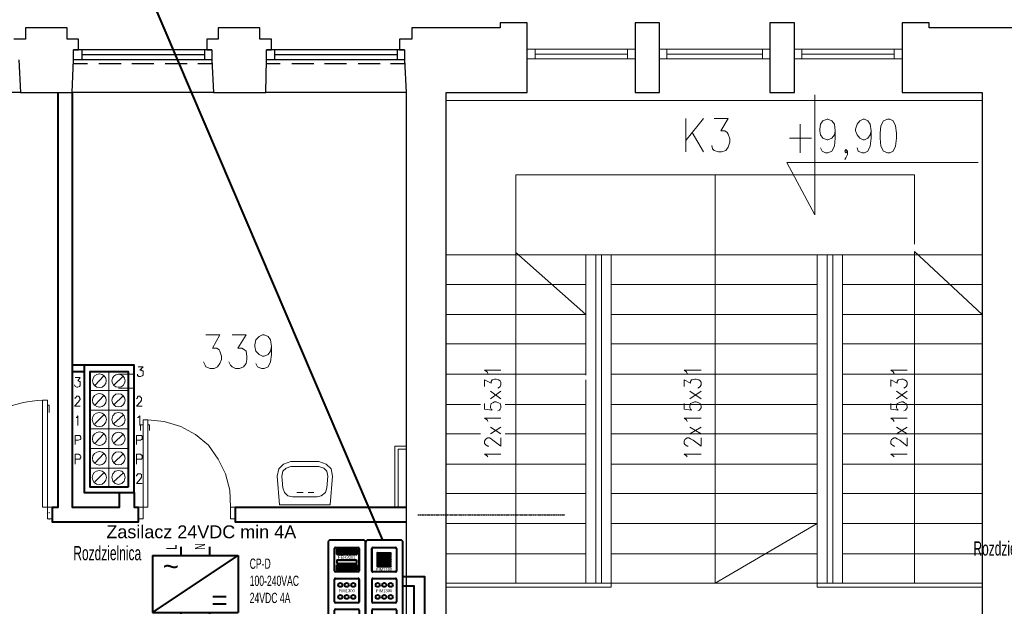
# Model space of a CAD drawing. Header units: millimetres. Extents: x 1 to 17496, y 1 to 30809.
# Tile 241 of 256: x 11111 to 12126, y 29254 to 29859. Entities that reach past the tile are written whole.
import ezdxf
from ezdxf.enums import TextEntityAlignment as Align

# ---------------------------------------------------------------- set-up
doc = ezdxf.new("R2010")
doc.units = ezdxf.units.MM
doc.linetypes.add('BORDER', pattern=[1.75, 0.5, -0.25, 0.5, -0.25, 0, -0.25])
for name, color, linetype, lineweight in [('0_Przyz_Centrala dyżurka', 200, 'BORDER', 40), ('0_Przyz_centrale pielegniarskie', 1, 'Continuous', 40), ('0_Przyz_Ramka x4', 1, 'BORDER', 40), ('0_Przyz_zasilacz', 30, 'Continuous', 40), ('2DE_TXTFUN', 41, 'Continuous', 18), ('2DE_TXTLNK', 171, 'Continuous', 18), ('2DE_TXTOTH', 41, 'Continuous', 18), ('2DE_TXTPFN', 151, 'Continuous', 18)]:
    doc.layers.add(name, color=color, linetype=linetype, lineweight=lineweight)
for name, color, linetype in [('2DE_TXTMARK', 41, 'Continuous'), ('2DE_TXTNUM', 11, 'Continuous'), ('2DE_TXTPIN', 131, 'Continuous'), ('CP_UCSSPEC', 7, 'Continuous'), ('PDF _Geometria', 7, 'Continuous')]:
    doc.layers.add(name, color=color, linetype=linetype)
doc.layers.get('CP_UCSSPEC').off()
doc.styles.add('CP_ATTR', font='ARIAL.TTF')
doc.styles.add('CP_DESC', font='arial.ttf')
doc.styles.add('CP_ELATT', font='ARIAL.TTF')
doc.styles.add('CP_ELATT_IT', font='ARIAL.TTF', dxfattribs={"oblique": 15})

# ---------------------------------------------------------------- blocks, each defined once
blk = doc.blocks.new('2de_abb_sig_048_1agh03')
blk.add_lwpolyline([(0, 78), (0, 0, 0.414214), (1.5, -1.5), (21.5, -1.5, 0.414214), (23, 0), (23, 78, 0.414214), (21.5, 79.5), (1.5, 79.5, 0.414214)], format="xyb", close=True)
at = {"flags": 128}
for points in [[(4, 60.6), (4, 74.4)], [(4.6, 75), (18.4, 75)], [(19, 74.4), (19, 60.6)], [(4, 41.6), (4, 55.4)], [(18.4, 60), (4.6, 60)], [(4.6, 56), (18.4, 56)], [(19, 55.4), (19, 41.6)], [(4, 22.6), (4, 36.4)], [(18.4, 41), (4.6, 41)], [(4.6, 37), (18.4, 37)], [(19, 36.4), (19, 22.6)], [(18.4, 22), (4.6, 22)], [(4, 3.6), (4, 17.4)], [(4.6, 18), (18.4, 18)], [(19, 17.4), (19, 3.6)], [(18.4, 3), (4.6, 3)]]:
    blk.add_lwpolyline(points, dxfattribs=at)
for centre, start, end in [((4.6, 74.4), 90, 180), ((18.4, 74.4), 0, 90), ((4.6, 60.6), 180, 270), ((18.4, 60.6), 270, 0), ((4.6, 55.4), 90, 180), ((18.4, 55.4), 0, 90), ((4.6, 41.6), 180, 270), ((4.6, 36.4), 90, 180), ((18.4, 41.6), 270, 0), ((18.4, 36.4), 0, 90), ((4.6, 22.6), 180, 270), ((18.4, 22.6), 270, 0), ((4.6, 17.4), 90, 180), ((18.4, 17.4), 0, 90), ((4.6, 3.6), 180, 270), ((18.4, 3.6), 270, 0)]:
    blk.add_arc(centre, 0.6, start, end)
at = {"linetype": 'Continuous', "style": 'CP_ATTR', "flags": 9}
for tag in ['NAME', 'ARTICLE', 'MARK2', 'OTHER1', 'PRODUCT-TYPE', 'ORDER-NO', 'PRODUCER', 'VOLTAGE', 'CURRENT', 'POWER', 'CHARACTER', 'IP', 'OTHER', 'LINK', 'WEIGHT', 'NUMBER', 'GROUP', 'FUNCTION', 'EL-STATUS']:
    blk.add_attdef(tag, text='', height=0.00005, dxfattribs=at).set_placement((0, 0), align=Align.MIDDLE_LEFT)
at = {"layer": '2DE_TXTMARK', "linetype": 'ByBlock', "style": 'CP_ATTR', "width": 0.8, "flags": 8}
blk.add_attdef('MARK1', text='', height=1.8, dxfattribs=at).set_placement((11.5, 85), align=Align.CENTER)
at = {"layer": '2DE_TXTNUM', "style": 'CP_ELATT', "width": 0.8}
blk.add_attdef('TAG', text='', height=2.5, dxfattribs=at).set_placement((11.5, 81), align=Align.CENTER)
blk = doc.blocks.new('2de_abb_sig_009_fzxdpzh')
at = {"flags": 128}
for points in [[(0, -6.9), (0, 6.9)], [(0.6, 7.5), (14.4, 7.5)], [(15, 6.9), (15, -6.9)], [(14.4, -7.5), (0.6, -7.5)]]:
    blk.add_lwpolyline(points, dxfattribs=at)
for centre in [(3.5, 3.55), (7.5, 3.55), (11.5, 3.55), (3.5, -3.84), (7.5, -3.84), (11.5, -3.84)]:
    blk.add_circle(centre, 1.25)
for centre, start, end in [((0.6, 6.9), 90, 180), ((14.4, 6.9), 0, 90), ((0.6, -6.9), 180, 270), ((14.4, -6.9), 270, 0)]:
    blk.add_arc(centre, 0.6, start, end)
at = {"linetype": 'Continuous', "style": 'CP_ATTR', "flags": 9}
for tag in ['EL-STATUS', 'FUNCTION', 'GROUP', 'NUMBER', 'WEIGHT', 'LINK', 'OTHER', 'IP', 'CHARACTER', 'POWER', 'CURRENT', 'VOLTAGE', 'PRODUCER', 'ORDER-NO', 'PRODUCT-TYPE', 'OTHER1', 'MARK2', 'ARTICLE', 'NAME']:
    blk.add_attdef(tag, text='', height=0.00005, dxfattribs=at).set_placement((0, -6.9), align=Align.MIDDLE_LEFT)
at = {"layer": '2DE_TXTMARK', "linetype": 'ByBlock', "style": 'CP_ATTR', "width": 0.8, "flags": 8}
blk.add_attdef('MARK1', text='', height=1.8, dxfattribs=at).set_placement((7.5, 0), align=Align.MIDDLE_CENTER)
at = {"layer": '2DE_TXTNUM', "style": 'CP_ELATT', "width": 0.8}
blk.add_attdef('TAG', text='', height=2.5, dxfattribs=at).set_placement((7.5, 9), align=Align.CENTER)
blk = doc.blocks.new('2de_abb_sig_003_fzx6u4z')
blk.add_hatch(color=10).paths.add_polyline_path([(1.5, -2.25), (13.5, -2.25), (13.5, 0), (1.5, 0)])
at = {"color": 10}
for p, q in [((1.5, 0), (13.5, 0)), ((1.5, 0), (1.5, -2.25)), ((13.5, 0), (13.5, -2.25)), ((1.5, -2.25), (13.5, -2.25))]:
    blk.add_line(p, q, dxfattribs=at)
at = {"flags": 128}
for points in [[(0, -6.9), (0, 6.9)], [(0.6, 7.5), (14.4, 7.5)], [(15, 6.9), (15, -6.9)], [(14.4, -7.5), (0.6, -7.5)]]:
    blk.add_lwpolyline(points, dxfattribs=at)
for points in [[(1.5, 3.38), (1.5, 6.38)], [(1.95, 6.38), (1.95, 3.38)], [(2.4, 3.38), (2.4, 6.38)], [(2.85, 6.38), (2.85, 3.38)], [(3.3, 3.38), (3.3, 6.38)], [(3.75, 6.38), (3.75, 3.38)], [(4.2, 3.38), (4.2, 6.38)], [(4.65, 6.38), (4.65, 3.38)], [(5.1, 3.38), (5.1, 6.38)], [(5.55, 6.38), (5.55, 3.38)], [(6, 3.38), (6, 6.38)], [(6.45, 6.38), (6.45, 3.38)], [(6.9, 3.38), (6.9, 6.38)], [(7.35, 6.38), (7.35, 3.38)], [(7.8, 3.38), (7.8, 6.38)], [(8.25, 6.38), (8.25, 3.38)], [(8.7, 3.38), (8.7, 6.38)], [(9.15, 6.38), (9.15, 3.38)], [(9.6, 3.38), (9.6, 6.38)], [(10.05, 6.38), (10.05, 3.38)], [(10.5, 3.38), (10.5, 6.38)], [(10.95, 6.38), (10.95, 3.38)], [(11.4, 3.38), (11.4, 6.38)], [(11.85, 6.38), (11.85, 3.38)], [(12.3, 3.38), (12.3, 6.38)], [(12.75, 6.38), (12.75, 3.38)], [(13.2, 3.38), (13.2, 6.38)], [(13.65, 6.38), (13.65, 3.38)], [(1.5, -6.38), (1.5, -3.38)], [(1.95, -3.38), (1.95, -6.38)], [(2.4, -6.38), (2.4, -3.38)], [(2.85, -3.38), (2.85, -6.38)], [(3.3, -6.38), (3.3, -3.38)], [(3.75, -3.38), (3.75, -6.38)], [(4.2, -6.38), (4.2, -3.38)], [(4.65, -3.38), (4.65, -6.38)], [(5.1, -6.38), (5.1, -3.38)], [(5.55, -3.38), (5.55, -6.38)], [(6, -6.38), (6, -3.38)], [(6.45, -3.38), (6.45, -6.38)], [(6.9, -6.38), (6.9, -3.38)], [(7.35, -3.38), (7.35, -6.38)], [(7.8, -6.38), (7.8, -3.38)], [(8.25, -3.38), (8.25, -6.38)], [(8.7, -6.38), (8.7, -3.38)], [(9.15, -3.38), (9.15, -6.38)], [(9.6, -6.38), (9.6, -3.38)], [(10.05, -3.38), (10.05, -6.38)], [(10.5, -6.38), (10.5, -3.38)], [(10.95, -3.38), (10.95, -6.38)], [(11.4, -6.38), (11.4, -3.38)], [(11.85, -3.38), (11.85, -6.38)], [(12.3, -6.38), (12.3, -3.38)], [(12.75, -3.38), (12.75, -6.38)], [(13.2, -6.38), (13.2, -3.38)], [(13.65, -3.38), (13.65, -6.38)]]:
    blk.add_lwpolyline(points)
for centre, radius, start, end in [((0.6, 6.9), 0.6, 90, 180), ((1.73, 6.38), 0.225, 0, 180), ((2.63, 6.38), 0.225, 0, 180), ((3.53, 6.38), 0.225, 0, 180), ((4.43, 6.38), 0.225, 0, 180), ((5.33, 6.38), 0.225, 0, 180), ((6.23, 6.38), 0.225, 0, 180), ((7.13, 6.38), 0.225, 0, 180), ((8.03, 6.38), 0.225, 0, 180), ((8.93, 6.38), 0.225, 0, 180), ((9.83, 6.38), 0.225, 0, 180), ((10.73, 6.38), 0.225, 0, 180), ((11.63, 6.38), 0.225, 0, 180), ((12.53, 6.38), 0.225, 0, 180), ((13.43, 6.38), 0.225, 0, 180), ((14.4, 6.9), 0.6, 0, 90), ((1.73, 3.38), 0.225, 180, 0), ((2.63, 3.38), 0.225, 180, 0), ((3.53, 3.38), 0.225, 180, 0), ((4.43, 3.38), 0.225, 180, 0), ((5.33, 3.38), 0.225, 180, 0), ((6.23, 3.38), 0.225, 180, 0), ((7.13, 3.38), 0.225, 180, 0), ((8.03, 3.38), 0.225, 180, 0), ((8.93, 3.38), 0.225, 180, 0), ((9.83, 3.38), 0.225, 180, 0), ((10.73, 3.38), 0.225, 180, 0), ((11.63, 3.38), 0.225, 180, 0), ((12.53, 3.38), 0.225, 180, 0), ((13.43, 3.38), 0.225, 180, 0), ((1.73, -3.38), 0.225, 0, 180), ((2.63, -3.38), 0.225, 0, 180), ((3.53, -3.38), 0.225, 0, 180), ((4.43, -3.38), 0.225, 0, 180), ((5.33, -3.38), 0.225, 0, 180), ((6.23, -3.38), 0.225, 0, 180), ((7.13, -3.38), 0.225, 0, 180), ((8.03, -3.38), 0.225, 0, 180), ((8.93, -3.38), 0.225, 0, 180), ((9.83, -3.38), 0.225, 0, 180), ((10.73, -3.38), 0.225, 0, 180), ((11.63, -3.38), 0.225, 0, 180), ((12.53, -3.38), 0.225, 0, 180), ((13.43, -3.38), 0.225, 0, 180), ((0.6, -6.9), 0.6, 180, 270), ((1.73, -6.38), 0.225, 180, 0), ((2.63, -6.38), 0.225, 180, 0), ((3.53, -6.38), 0.225, 180, 0), ((4.43, -6.38), 0.225, 180, 0), ((5.33, -6.38), 0.225, 180, 0), ((6.23, -6.38), 0.225, 180, 0), ((7.13, -6.38), 0.225, 180, 0), ((8.03, -6.38), 0.225, 180, 0), ((8.93, -6.38), 0.225, 180, 0), ((9.83, -6.38), 0.225, 180, 0), ((10.73, -6.38), 0.225, 180, 0), ((11.63, -6.38), 0.225, 180, 0), ((12.53, -6.38), 0.225, 180, 0), ((13.43, -6.38), 0.225, 180, 0), ((14.4, -6.9), 0.6, 270, 0)]:
    blk.add_arc(centre, radius, start, end)
at = {"linetype": 'Continuous', "style": 'CP_ATTR', "flags": 9}
for tag in ['EL-STATUS', 'FUNCTION', 'GROUP', 'NUMBER', 'WEIGHT', 'LINK', 'OTHER', 'IP', 'CHARACTER', 'POWER', 'CURRENT', 'VOLTAGE', 'PRODUCER', 'ORDER-NO', 'PRODUCT-TYPE', 'OTHER1', 'MARK2', 'ARTICLE', 'NAME']:
    blk.add_attdef(tag, text='', height=0.00005, dxfattribs=at).set_placement((0, -6.9), align=Align.MIDDLE_LEFT)
at = {"layer": '2DE_TXTMARK', "linetype": 'ByBlock', "style": 'CP_ATTR', "width": 0.8, "flags": 8}
blk.add_attdef('MARK1', text='', height=1.8, dxfattribs=at).set_placement((7.5, 1.5), align=Align.MIDDLE_CENTER)
at = {"layer": '2DE_TXTNUM', "style": 'CP_ELATT', "width": 0.8}
blk.add_attdef('TAG', text='', height=2.5, dxfattribs=at).set_placement((7.5, 9), align=Align.CENTER)
blk = doc.blocks.new('2de_abb_sig_006_fzxhx6d')
at = {"flags": 128}
for points in [[(0, -6.9), (0, 6.9)], [(0.6, 7.5), (14.4, 7.5)], [(15, 6.9), (15, -6.9)], [(14.4, -7.5), (0.6, -7.5)]]:
    blk.add_lwpolyline(points, dxfattribs=at)
for points in [[(3.45, 4.27), (11.55, 4.27)], [(11.55, 3.82), (3.45, 3.82)], [(3.45, 3.37), (11.55, 3.37)], [(11.55, 2.92), (3.45, 2.92)], [(3.45, 2.47), (11.55, 2.47)], [(11.55, 2.02), (3.45, 2.02)], [(3.45, 1.57), (11.55, 1.57)], [(11.55, 1.12), (3.45, 1.12)], [(3.45, 0.67), (11.55, 0.67)], [(11.55, 0.22), (3.45, 0.22)], [(3.45, -0.22), (11.55, -0.22)], [(11.55, -0.67), (3.45, -0.67)], [(3.45, -1.12), (11.55, -1.12)], [(11.55, -1.57), (3.45, -1.57)], [(3.45, -2.02), (11.55, -2.02)], [(11.55, -2.47), (3.45, -2.47)], [(3.45, -2.92), (11.55, -2.92)], [(11.55, -3.37), (3.45, -3.37)], [(3.45, -3.82), (11.55, -3.82)], [(11.55, -4.27), (3.45, -4.27)]]:
    blk.add_lwpolyline(points)
for centre, radius, start, end in [((0.6, 6.9), 0.6, 90, 180), ((14.4, 6.9), 0.6, 0, 90), ((3.45, 4.05), 0.225, 90, 270), ((3.45, 3.15), 0.225, 90, 270), ((3.45, 2.25), 0.225, 90, 270), ((3.45, 1.35), 0.225, 90, 270), ((3.45, 0.45), 0.225, 90, 270), ((11.55, 4.05), 0.225, 270, 90), ((11.55, 3.15), 0.225, 270, 90), ((11.55, 2.25), 0.225, 270, 90), ((11.55, 1.35), 0.225, 270, 90), ((11.55, 0.45), 0.225, 270, 90), ((3.45, -0.45), 0.225, 90, 270), ((3.45, -1.35), 0.225, 90, 270), ((3.45, -2.25), 0.225, 90, 270), ((3.45, -3.15), 0.225, 90, 270), ((3.45, -4.05), 0.225, 90, 270), ((11.55, -0.45), 0.225, 270, 90), ((11.55, -1.35), 0.225, 270, 90), ((11.55, -2.25), 0.225, 270, 90), ((11.55, -3.15), 0.225, 270, 90), ((11.55, -4.05), 0.225, 270, 90), ((0.6, -6.9), 0.6, 180, 270), ((14.4, -6.9), 0.6, 270, 0)]:
    blk.add_arc(centre, radius, start, end)
at = {"linetype": 'Continuous', "style": 'CP_ATTR', "flags": 9}
for tag in ['NAME', 'ARTICLE', 'MARK2', 'OTHER1', 'PRODUCT-TYPE', 'ORDER-NO', 'PRODUCER', 'VOLTAGE', 'CURRENT', 'POWER', 'CHARACTER', 'IP', 'OTHER', 'LINK', 'WEIGHT', 'NUMBER', 'GROUP', 'FUNCTION', 'EL-STATUS']:
    blk.add_attdef(tag, text='', height=0.00005, dxfattribs=at).set_placement((0, -6.9), align=Align.MIDDLE_LEFT)
at = {"layer": '2DE_TXTMARK', "linetype": 'ByBlock', "style": 'CP_ATTR', "width": 0.8, "flags": 8}
blk.add_attdef('MARK1', text='', height=1.8, dxfattribs=at).set_placement((7.5, -5.89), align=Align.MIDDLE_CENTER)
at = {"layer": '2DE_TXTNUM', "style": 'CP_ELATT', "width": 0.8}
blk.add_attdef('TAG', text='', height=2.5, dxfattribs=at).set_placement((7.5, 9), align=Align.CENTER)
blk = doc.blocks.new('cp_ucs2d')
at = {"layer": 'Defpoints'}
blk.add_line((0, 0), (0, 0), dxfattribs=at)
blk.add_point((0, 0), dxfattribs=at)
blk = doc.blocks.new('cpelv_abb_WN129A')
for p, q in [((0, -1.5), (0, 0)), ((5, -1.5), (5, 0)), ((-5, -11.5), (10, -1.5)), ((-5, -1.5), (-5, -11.5)), ((-5, -1.5), (10, -1.5)), ((10, -1.5), (10, -11.5)), ((-5, -11.5), (10, -11.5)), ((0, -13), (0, -11.5)), ((5, -13), (5, -11.5))]:
    blk.add_line(p, q)
at = {"layer": 'CP_UCSSPEC', "xscale": 0.1, "yscale": 0.1, "zscale": 0.1}
for p, rotation in [((0, 0), 90), ((5, 0), 90), ((0, -13), 270), ((5, -13), 270)]:
    blk.add_blockref('cp_ucs2d', p, dxfattribs=dict(at, rotation=rotation))
for s, style, p in [('~', 'CP_ATTR', (-1.81, -3.4)), ('=', 'CP_ELATT', (6.71, -9.32))]:
    blk.add_text(s, height=3.5, dxfattribs=dict(style=style)).set_placement(p, align=Align.MIDDLE_CENTER)
at = {"linetype": 'ByBlock', "style": 'CP_ATTR', "flags": 9}
for tag in ['NAME', 'ARTICLE', 'PRODUCT-TYPE', 'ORDER-NO', 'CHARACTER', 'CURRENT', 'VOLTAGE', 'POWER', 'POWER_LOSSES', 'NUMBER_OF_POLES', 'IP', 'OTHER', 'NUMBER', 'GROUP', 'PRODUCER']:
    blk.add_attdef(tag, text='', height=0.00005, dxfattribs=at).set_placement((1.11, -7.74), align=Align.MIDDLE_LEFT)
at = {"layer": '2DE_TXTFUN', "linetype": 'ByBlock', "style": 'CP_ELATT', "width": 0.6, "flags": 8}
blk.add_attdef('FUNCTION', (12, -12.86), '', height=1.8, dxfattribs=at)
at = {"layer": '2DE_TXTLNK', "linetype": 'ByBlock', "style": 'CP_ELATT_IT', "oblique": 15, "width": 0.6, "flags": 8}
blk.add_attdef('LINK', text='', height=2.5, dxfattribs=at).set_placement((-7, -11.36), align=Align.RIGHT)
at = {"layer": '2DE_TXTMARK', "linetype": 'ByBlock', "style": 'CP_ELATT', "width": 0.6, "flags": 8}
for tag, p in [('MARK1', (12, -3.86)), ('MARK2', (12, -6.86)), ('MARK3', (12, -9.86))]:
    blk.add_attdef(tag, p, '', height=1.8, dxfattribs=at)
at = {"layer": '2DE_TXTNUM', "linetype": 'ByBlock', "style": 'CP_ELATT', "width": 0.6, "flags": 8}
blk.add_attdef('TAG', text='', height=2.5, dxfattribs=at).set_placement((-7, -2.36), align=Align.RIGHT)
at = {"layer": '2DE_TXTOTH', "linetype": 'ByBlock', "style": 'CP_ELATT', "width": 0.6, "flags": 8}
blk.add_attdef('TEXT_01', (12, -15.86), '', height=1.8, dxfattribs=at)
at = {"layer": '2DE_TXTPFN', "linetype": 'ByBlock', "style": 'CP_ELATT', "width": 0.6, "flags": 8}
for tag, p in [('CF1', (0.5, 0.5)), ('CF2', (5.5, 0.5))]:
    blk.add_attdef(tag, p, '', height=1.8, dxfattribs=at)
for tag, p in [('CF3', (0.5, -13.5)), ('CF4', (5.5, -13.5))]:
    blk.add_attdef(tag, text='', height=1.8, dxfattribs=at).set_placement(p, align=Align.TOP_LEFT)
at = {"layer": '2DE_TXTPIN', "linetype": 'ByBlock', "style": 'CP_ELATT', "width": 0.6, "flags": 8}
for tag, p in [('CP1', (-0.8, -0.5)), ('CP2', (4.2, -0.5))]:
    blk.add_attdef(tag, p, '', height=1.8, rotation=90, dxfattribs=at)
for tag, p in [('CP3', (-0.8, -12.5)), ('CP4', (4.2, -12.5))]:
    blk.add_attdef(tag, text='', height=1.8, rotation=90, dxfattribs=at).set_placement(p, align=Align.RIGHT)

msp = doc.modelspace()

# ---------------------------------------------------------------- linework, layer by layer
at = {"layer": '0_Przyz_Centrala dyżurka', "color": 7, "lineweight": -3}
msp.add_line((11521.2, 29348.5), (11672.7, 29348.5), dxfattribs=at)
at = {"layer": '0_Przyz_centrale pielegniarskie'}
for points in [[(11485.2, 29322.2), (11075.3, 30282.1)], [(11505.8, 29275.1), (11517.1, 29275.1), (11517.1, 28978.6), (10066.2, 28978.6), (10066.2, 28731.5)]]:
    msp.add_lwpolyline(points, dxfattribs=at)
at = {"layer": '0_Przyz_Ramka x4', "linetype": 'ByBlock'}
msp.add_lwpolyline([(11505.8, 29285), (11528.1, 29285), (11528.1, 28953.8), (13040.7, 28953.8)], dxfattribs=at)
at = {"layer": 'PDF _Geometria', "lineweight": 25}
for points in [[(11310.4, 29784), (11364.3, 29784), (11365.1, 29817.7), (11365.1, 29827.8), (11370.2, 29827.8), (11370.2, 29838.8), (11358.4, 29838.8), (11358.4, 29850.6), (11337.3, 29850.6), (11315.4, 29850.6), (11315.4, 29838.8), (11303.6, 29838.8), (11303.6, 29827.8), (11308.7, 29827.8), (11308.7, 29817.7), (11310.4, 29784), (11164.7, 29784), (11166.4, 29817.7), (11166.4, 29827.8), (11171.4, 29827.8), (11171.4, 29838.8), (11159.6, 29838.8), (11159.6, 29850.6), (11138.6, 29850.6), (11116.7, 29850.6), (11116.7, 29838.8), (11104.9, 29838.8)], [(11509.1, 29784), (11509.1, 29118.7), (11463.7, 29118.7), (11463.7, 29074.1), (11550.4, 29074.1), (11550.4, 29784), (11633.8, 29784), (11633.8, 29855.6), (11606, 29855.6), (11606, 29850.6), (11536.1, 29850.6), (11515, 29850.6), (11515, 29838.8), (11502.4, 29838.8), (11502.4, 29827.8), (11507.5, 29827.8), (11507.5, 29817.7), (11509.1, 29784), (11364.3, 29784)], [(12133.2, 29850.6), (12048.2, 29850.6), (12048.2, 29855.6), (12020.4, 29855.6), (12020.4, 29784), (12102.9, 29784), (12102.9, 29074.1), (12384.2, 29074.1)], [(11308.7, 29827.8), (11166.4, 29827.8)], [(11174.8, 29827.8), (11174.8, 29817.7)], [(11301.1, 29827.8), (11301.1, 29817.7)], [(11507.5, 29827.8), (11365.1, 29827.8)], [(11373.5, 29827.8), (11373.5, 29817.7)], [(11499.9, 29827.8), (11499.9, 29817.7)], [(11109.9, 29817.7), (11111.6, 29784), (10965.9, 29784)], [(11308.7, 29817.7), (11166.4, 29817.7)], [(11301.1, 29822.8), (11174.8, 29822.8)], [(11507.5, 29817.7), (11365.1, 29817.7)], [(11499.9, 29822.8), (11373.5, 29822.8)], [(11180.7, 29813.5), (11166.4, 29813.5)], [(11215.2, 29813.5), (11192.5, 29813.5)], [(11248.9, 29813.5), (11226.2, 29813.5)], [(11283.4, 29813.5), (11260.7, 29813.5)], [(11308.7, 29813.5), (11294.4, 29813.5)], [(11379.4, 29813.5), (11365.1, 29813.5)], [(11414, 29813.5), (11391.2, 29813.5)], [(11447.7, 29813.5), (11424.9, 29813.5)], [(11482.2, 29813.5), (11459.5, 29813.5)], [(11508.3, 29813.5), (11493.1, 29813.5)], [(11111.6, 29784), (11164.7, 29784)]]:
    msp.add_lwpolyline(points, dxfattribs=at)
for points in [[(11770.2, 29784), (11770.2, 29855.6), (11745, 29855.6), (11745, 29784)], [(11909.2, 29784), (11909.2, 29855.6), (11883.9, 29855.6), (11883.9, 29784)]]:
    msp.add_lwpolyline(points, close=True, dxfattribs=at)
at = {"layer": 'PDF _Geometria', "lineweight": 18}
for points in [[(11745, 29828.7), (11633.8, 29828.7)], [(11642.2, 29828.7), (11642.2, 29818.6)], [(11737.4, 29818.6), (11737.4, 29828.7)], [(11883.9, 29828.7), (11770.2, 29828.7)], [(11777.8, 29828.7), (11777.8, 29818.6)], [(11876.4, 29818.6), (11876.4, 29828.7)], [(12020.4, 29828.7), (11909.2, 29828.7)], [(11916.8, 29828.7), (11916.8, 29818.6)], [(12012, 29818.6), (12012, 29828.7)], [(11745, 29818.6), (11633.8, 29818.6)], [(11737.4, 29823.6), (11642.2, 29823.6)], [(11883.9, 29818.6), (11770.2, 29818.6)], [(11876.4, 29823.6), (11777.8, 29823.6)], [(12020.4, 29818.6), (11909.2, 29818.6)], [(12012, 29823.6), (11916.8, 29823.6)], [(12102.9, 29775.6), (11550.4, 29775.6)], [(12098.7, 29711.6), (11901.6, 29711.6), (11930.3, 29657.7), (11930.3, 29781.5)], [(11797.2, 29757.1), (11797.2, 29722.6)], [(11815.7, 29757.1), (11797.2, 29734.4)], [(11826.7, 29757.1), (11841, 29757.1), (11833.4, 29744.5), (11837.6, 29744.5), (11840.1, 29742.8), (11841, 29741.1), (11842.7, 29736), (11842.7, 29732.7), (11841, 29727.6), (11838.5, 29724.2), (11834.2, 29722.6), (11830.9, 29722.6), (11826.7, 29724.2), (11825, 29725.9), (11824.1, 29729.3)], [(11951.3, 29744.5), (11950.5, 29740.2), (11947.9, 29736.9), (11943.7, 29735.2), (11942.9, 29735.2), (11938.7, 29736.9), (11936.2, 29740.2), (11935.3, 29744.5), (11935.3, 29746.1), (11936.2, 29751.2), (11938.7, 29754.6), (11942.9, 29756.3), (11943.7, 29756.3), (11947.9, 29754.6), (11950.5, 29751.2), (11951.3, 29744.5), (11951.3, 29736.9), (11950.5, 29728.5), (11947.9, 29723.4), (11943.7, 29721.7), (11941.2, 29721.7), (11937.8, 29723.4), (11936.2, 29726.8)], [(11988.4, 29744.5), (11987.5, 29740.2), (11985, 29736.9), (11981.6, 29735.2), (11980, 29735.2), (11976.6, 29736.9), (11974.1, 29740.2), (11972.4, 29744.5), (11972.4, 29746.1), (11974.1, 29751.2), (11976.6, 29754.6), (11980, 29756.3), (11981.6, 29756.3), (11985, 29754.6), (11987.5, 29751.2), (11988.4, 29744.5), (11988.4, 29736.9), (11987.5, 29728.5), (11985, 29723.4), (11981.6, 29721.7), (11979.1, 29721.7), (11974.9, 29723.4), (11974.1, 29726.8)], [(11915.1, 29751.2), (11915.1, 29721.7)], [(11803.9, 29742.8), (11815.7, 29722.6)], [(11904.2, 29736.9), (11926.9, 29736.9)], [(11963.9, 29723.4), (11962.3, 29721.7), (11961.4, 29723.4), (11962.3, 29725.1), (11963.9, 29723.4), (11963.9, 29720), (11962.3, 29716.7), (11961.4, 29715)], [(11827.5, 29277.9), (11827.5, 29699), (11622, 29699), (11622, 29452.2)], [(12033, 29627.4), (12033, 29699), (11827.5, 29699), (11827.5, 29277.9), (11932.8, 29339.4), (11720.5, 29339.4)], [(11622, 29277.9), (11622, 29619), (11694.4, 29555), (11550.4, 29555)], [(12102.9, 29616.4), (11550.4, 29616.4)], [(11550.4, 29273.7), (11720.5, 29273.7), (11720.5, 29616.4)], [(11694.4, 29492.6), (11694.4, 29616.4)], [(11704.5, 29277.9), (11704.5, 29616.4)], [(11710.4, 29277.9), (11710.4, 29616.4)], [(12102.9, 29273.7), (11932.8, 29273.7), (11932.8, 29616.4)], [(11942.9, 29277.9), (11942.9, 29616.4)], [(11948.8, 29277.9), (11948.8, 29616.4)], [(12033, 29277.9), (12033, 29619.8), (12102.9, 29555), (11958.9, 29555)], [(11958.9, 29277.9), (11958.9, 29616.4)], [(11694.4, 29586.1), (11550.4, 29586.1)], [(11932.8, 29586.1), (11720.5, 29586.1)], [(12102.9, 29586.1), (11958.9, 29586.1)], [(11932.8, 29555), (11720.5, 29555)], [(11302.8, 29533.9), (11317.1, 29533.9), (11309.5, 29520.4), (11313.8, 29520.4), (11316.3, 29518.7), (11317.1, 29517.1), (11318.8, 29512), (11318.8, 29508.6), (11317.1, 29504.4), (11314.6, 29501.1), (11311.2, 29499.4), (11307, 29499.4), (11302.8, 29501.1), (11302, 29502.7), (11300.3, 29506.1)], [(11329.8, 29533.9), (11344.1, 29533.9), (11335.6, 29520.4), (11339.9, 29520.4), (11342.4, 29518.7), (11344.1, 29517.1), (11344.9, 29512), (11344.9, 29508.6), (11344.1, 29504.4), (11341.5, 29501.1), (11337.3, 29499.4), (11333.1, 29499.4), (11329.8, 29501.1), (11328.1, 29502.7), (11326.4, 29506.1)], [(11370.2, 29522.1), (11369.3, 29517.1), (11366.8, 29513.7), (11362.6, 29512), (11360.9, 29512), (11357.5, 29513.7), (11354.2, 29517.1), (11353.3, 29522.1), (11353.3, 29523.8), (11354.2, 29528.9), (11357.5, 29532.2), (11360.9, 29533.9), (11362.6, 29533.9), (11366.8, 29532.2), (11369.3, 29528.9), (11370.2, 29522.1), (11370.2, 29513.7), (11369.3, 29506.1), (11366.8, 29501.1), (11362.6, 29499.4), (11360.1, 29499.4), (11355.9, 29501.1), (11354.2, 29504.4)], [(11694.4, 29524.6), (11550.4, 29524.6)], [(11932.8, 29524.6), (11720.5, 29524.6)], [(12102.9, 29524.6), (11958.9, 29524.6)], [(11188.3, 29481.7), (11197.5, 29491.8)], [(11207.6, 29481.7), (11217.7, 29491.8)], [(11212.7, 29493.5), (11228.7, 29493.5)], [(11232.9, 29501.1), (11238, 29501.1), (11234.6, 29497.7), (11236.3, 29497.7), (11237.1, 29496.8), (11238, 29496.8), (11238, 29492.6), (11237.1, 29491.8), (11235.4, 29491), (11233.7, 29491), (11232.9, 29491.8), (11232.1, 29491.8), (11232.1, 29493.5)], [(11694.4, 29493.5), (11550.4, 29493.5)], [(11593.4, 29494.3), (11592.5, 29496), (11590, 29497.7), (11606.8, 29497.7)], [(11932.8, 29493.5), (11720.5, 29493.5)], [(11798.9, 29494.3), (11798, 29496), (11795.5, 29497.7), (11813.2, 29497.7)], [(12102.9, 29493.5), (11958.9, 29493.5)], [(12012, 29494.3), (12011.1, 29496), (12008.6, 29497.7), (12025.4, 29497.7)], [(11168, 29490.1), (11173.1, 29490.1), (11170.6, 29486.7), (11171.4, 29486.7), (11172.3, 29485.9), (11173.1, 29485.9), (11173.1, 29481.7), (11172.3, 29480.8), (11170.6, 29480), (11169.7, 29480), (11168, 29480.8), (11167.2, 29482.5)], [(11590, 29480.8), (11590, 29487.6), (11596.7, 29484.2), (11596.7, 29485.9), (11597.6, 29487.6), (11598.4, 29487.6), (11600.1, 29488.4), (11601.8, 29488.4), (11604.3, 29487.6), (11606, 29486.7), (11606.8, 29485.1), (11606.8, 29482.5), (11606, 29480.8), (11605.2, 29480), (11603.5, 29479.2)], [(11694.4, 29277.9), (11694.4, 29487.6)], [(11795.5, 29480.8), (11795.5, 29487.6), (11802.2, 29484.2), (11802.2, 29485.9), (11803.1, 29487.6), (11803.9, 29487.6), (11806.5, 29488.4), (11808.1, 29488.4), (11810.7, 29487.6), (11812.3, 29486.7), (11813.2, 29485.1), (11813.2, 29482.5), (11812.3, 29480.8), (11811.5, 29480), (11809.8, 29479.2)], [(12008.6, 29480.8), (12008.6, 29487.6), (12015.3, 29484.2), (12015.3, 29485.9), (12016.2, 29487.6), (12017, 29487.6), (12019.5, 29488.4), (12021.2, 29488.4), (12022.9, 29487.6), (12024.6, 29486.7), (12025.4, 29485.1), (12025.4, 29482.5), (12024.6, 29480.8), (12023.7, 29480), (12022.1, 29479.2)], [(11168, 29468.2), (11168, 29469.1), (11168.9, 29469.9), (11169.7, 29470.7), (11171.4, 29470.7), (11172.3, 29469.9), (11172.3, 29469.1), (11173.1, 29468.2), (11173.1, 29467.4), (11172.3, 29466.5), (11171.4, 29464.8), (11167.2, 29460.6), (11173.1, 29460.6)], [(11188.3, 29461.5), (11197.5, 29471.6)], [(11207.6, 29461.5), (11217.7, 29471.6)], [(11212.7, 29479.2), (11228.7, 29479.2)], [(11231.2, 29468.2), (11232.1, 29469.1), (11232.1, 29469.9), (11232.9, 29470.7), (11234.6, 29470.7), (11235.4, 29469.9), (11236.3, 29469.1), (11236.3, 29466.5), (11235.4, 29464.8), (11231.2, 29460.6), (11237.1, 29460.6)], [(11595.9, 29468.2), (11606.8, 29475.8)], [(11595.9, 29475.8), (11606.8, 29468.2)], [(11801.4, 29468.2), (11813.2, 29475.8)], [(11801.4, 29475.8), (11813.2, 29468.2)], [(12014.5, 29468.2), (12025.4, 29475.8)], [(12014.5, 29475.8), (12025.4, 29468.2)], [(11139.4, 29461.5), (11141.1, 29461.5), (11141.1, 29453.9)], [(11585.8, 29462.3), (11550.4, 29462.3)], [(11590, 29463.2), (11590, 29457.3), (11597.6, 29456.4), (11596.7, 29457.3), (11595.9, 29458.9), (11595.9, 29460.6), (11596.7, 29463.2), (11598.4, 29464), (11600.1, 29464.8), (11601.8, 29464.8), (11604.3, 29464), (11606, 29463.2), (11606.8, 29460.6), (11606.8, 29458.9), (11606, 29457.3), (11605.2, 29456.4), (11603.5, 29455.6)], [(11694.4, 29462.3), (11611.1, 29462.3)], [(11932.8, 29462.3), (11720.5, 29462.3)], [(11795.5, 29463.2), (11795.5, 29457.3), (11803.1, 29456.4), (11802.2, 29457.3), (11801.4, 29458.9), (11801.4, 29460.6), (11802.2, 29463.2), (11803.9, 29464), (11806.5, 29464.8), (11808.1, 29464.8), (11810.7, 29464), (11812.3, 29463.2), (11813.2, 29460.6), (11813.2, 29458.9), (11812.3, 29457.3), (11811.5, 29456.4), (11809.8, 29455.6)], [(12102.9, 29462.3), (11958.9, 29462.3)], [(12008.6, 29463.2), (12008.6, 29457.3), (12016.2, 29456.4), (12015.3, 29457.3), (12014.5, 29458.9), (12014.5, 29460.6), (12015.3, 29463.2), (12017, 29464), (12019.5, 29464.8), (12021.2, 29464.8), (12022.9, 29464), (12024.6, 29463.2), (12025.4, 29460.6), (12025.4, 29458.9), (12024.6, 29457.3), (12023.7, 29456.4), (12022.1, 29455.6)], [(11168.9, 29448.8), (11169.7, 29448.8), (11170.6, 29450.5), (11170.6, 29440.4)], [(11188.3, 29442.1), (11197.5, 29451.4)], [(11207.6, 29442.1), (11217.7, 29451.4)], [(11232.1, 29448.8), (11232.9, 29448.8), (11234.6, 29450.5), (11234.6, 29440.4)], [(11238, 29441.3), (11235.4, 29441.3), (11235.4, 29435.4)], [(11328.1, 29356.2), (11327.2, 29373.9), (11323, 29390.7), (11315.4, 29405.9), (11305.3, 29420.2), (11291.9, 29431.2), (11276.7, 29439.6), (11259.8, 29444.6), (11243, 29446.3)], [(11243, 29441.3), (11244.7, 29441.3), (11244.7, 29435.4)], [(11593.4, 29444.6), (11592.5, 29446.3), (11590, 29448), (11606.8, 29448)], [(11798.9, 29444.6), (11798, 29446.3), (11795.5, 29448), (11813.2, 29448)], [(12012, 29444.6), (12011.1, 29446.3), (12008.6, 29448), (12025.4, 29448)], [(11168, 29421), (11168, 29430.3), (11173.1, 29430.3), (11173.1, 29429.5), (11173.9, 29428.6), (11173.9, 29426.9), (11173.1, 29426.1), (11171.4, 29425.3), (11168, 29425.3)], [(11188.3, 29421.9), (11197.5, 29432)], [(11207.6, 29421.9), (11217.7, 29432)], [(11231.2, 29421), (11231.2, 29430.3), (11236.3, 29430.3), (11237.1, 29429.5), (11237.1, 29426.1), (11236.3, 29426.1), (11235.4, 29425.3), (11231.2, 29425.3)], [(11585.8, 29432), (11550.4, 29432)], [(11595.9, 29432), (11606.8, 29438.7)], [(11595.9, 29438.7), (11606.8, 29432)], [(11694.4, 29432), (11611.1, 29432)], [(11932.8, 29432), (11720.5, 29432)], [(11801.4, 29432), (11813.2, 29438.7)], [(11801.4, 29438.7), (11813.2, 29432)], [(12102.9, 29432), (11958.9, 29432)], [(12014.5, 29432), (12025.4, 29438.7)], [(12014.5, 29438.7), (12025.4, 29432)], [(11594.2, 29419.4), (11593.4, 29419.4), (11591.7, 29420.2), (11590.8, 29421), (11590, 29421.9), (11590, 29424.4), (11590.8, 29426.1), (11591.7, 29426.9), (11593.4, 29427.8), (11595.1, 29427.8), (11596.7, 29426.9), (11598.4, 29425.3), (11606.8, 29419.4), (11606.8, 29427.8)], [(11799.7, 29419.4), (11798.9, 29419.4), (11797.2, 29420.2), (11796.3, 29421), (11795.5, 29421.9), (11795.5, 29424.4), (11796.3, 29426.1), (11797.2, 29426.9), (11798.9, 29427.8), (11800.6, 29427.8), (11802.2, 29426.9), (11804.8, 29425.3), (11813.2, 29419.4), (11813.2, 29427.8)], [(12012.8, 29419.4), (12012, 29419.4), (12010.3, 29420.2), (12009.4, 29421), (12008.6, 29421.9), (12008.6, 29424.4), (12009.4, 29426.1), (12010.3, 29426.9), (12012, 29427.8), (12013.6, 29427.8), (12015.3, 29426.9), (12017.9, 29425.3), (12025.4, 29419.4), (12025.4, 29427.8)], [(11168, 29400.8), (11168, 29410.9), (11171.4, 29410.9), (11173.1, 29410.1), (11173.9, 29408.4), (11173.9, 29407.6), (11173.1, 29406.7), (11173.1, 29405.9), (11168, 29405.9)], [(11188.3, 29401.7), (11197.5, 29411.8)], [(11207.6, 29401.7), (11217.7, 29411.8)], [(11231.2, 29400.8), (11231.2, 29410.9), (11235.4, 29410.9), (11236.3, 29410.1), (11237.1, 29410.1), (11237.1, 29406.7), (11236.3, 29405.9), (11231.2, 29405.9)], [(11497.4, 29356.2), (11497.4, 29419.4), (11509.1, 29419.4)], [(11500.7, 29356.2), (11500.7, 29416), (11509.1, 29416)], [(11593.4, 29408.4), (11592.5, 29409.3), (11590, 29410.9), (11606.8, 29410.9)], [(11798.9, 29408.4), (11798, 29409.3), (11795.5, 29410.9), (11813.2, 29410.9)], [(12012, 29408.4), (12011.1, 29409.3), (12008.6, 29410.9), (12025.4, 29410.9)], [(11694.4, 29400.8), (11550.4, 29400.8)], [(11932.8, 29400.8), (11720.5, 29400.8)], [(12102.9, 29400.8), (11958.9, 29400.8)], [(11188.3, 29382.3), (11197.5, 29391.6)], [(11207.6, 29382.3), (11217.7, 29391.6)], [(11231.2, 29388.2), (11231.2, 29389), (11232.1, 29389.9), (11232.1, 29390.7), (11235.4, 29390.7), (11236.3, 29389.9), (11236.3, 29387.4), (11235.4, 29385.7), (11231.2, 29380.6), (11237.1, 29380.6)], [(11150.4, 29379.8), (11150.4, 29368)], [(11396.3, 29371.4), (11403, 29371.4)], [(11414, 29371.4), (11408.1, 29371.4)], [(11694.4, 29370.5), (11550.4, 29370.5)], [(11932.8, 29370.5), (11720.5, 29370.5)], [(12102.9, 29370.5), (11958.9, 29370.5)], [(11139.4, 29352.8), (11139.4, 29353.7)], [(11141.1, 29350.3), (11141.1, 29351.1)], [(11139.4, 29346.9), (11139.4, 29347.8)], [(11141.1, 29343.6), (11141.1, 29344.4)], [(11694.4, 29339.4), (11550.4, 29339.4)], [(12102.9, 29339.4), (11958.9, 29339.4)], [(11509.1, 29297.2), (11509.1, 29314.9)], [(11694.4, 29308.2), (11550.4, 29308.2)], [(11932.8, 29308.2), (11720.5, 29308.2)], [(12102.9, 29308.2), (11958.9, 29308.2)], [(12102.9, 29277.9), (11550.4, 29277.9)]]:
    msp.add_lwpolyline(points, dxfattribs=at)
at = {"layer": 'PDF _Geometria', "lineweight": 40}
for points in [[(11164.7, 29784), (11164.7, 29356.2), (11213.5, 29356.2), (11213.5, 29371.4), (11228.7, 29371.4), (11228.7, 29356.2), (11232.9, 29356.2), (11232.9, 29341), (11144.5, 29341), (11144.5, 29356.2), (11150.4, 29356.2), (11150.4, 29784)], [(11177.3, 29502.7), (11164.7, 29502.7)], [(11177.3, 29496), (11164.7, 29496)], [(11509.1, 29341), (11333.1, 29341), (11333.1, 29356.2), (11509.1, 29356.2)]]:
    msp.add_lwpolyline(points, dxfattribs=at)
at = {"layer": 'PDF _Geometria', "lineweight": 18}
for points in [[(12005.2, 29756.3), (12001, 29754.6), (11998.5, 29749.5), (11997.6, 29741.9), (11997.6, 29736.9), (11998.5, 29728.5), (12001, 29723.4), (12005.2, 29721.7), (12007.7, 29721.7), (12011.1, 29723.4), (12013.6, 29728.5), (12014.5, 29736.9), (12014.5, 29741.9), (12013.6, 29749.5), (12011.1, 29754.6), (12007.7, 29756.3)], [(11202.6, 29476.6), (11202.6, 29496), (11183.2, 29496), (11183.2, 29476.6)], [(11222.8, 29476.6), (11222.8, 29496), (11202.6, 29496), (11202.6, 29476.6)], [(11202.6, 29456.4), (11202.6, 29476.6), (11183.2, 29476.6), (11183.2, 29456.4)], [(11222.8, 29456.4), (11222.8, 29476.6), (11202.6, 29476.6), (11202.6, 29456.4)], [(11134.4, 29466.5), (11134.4, 29356.2), (11144.5, 29356.2), (11144.5, 29344.4), (11139.4, 29344.4), (11139.4, 29466.5)], [(11202.6, 29437), (11202.6, 29456.4), (11183.2, 29456.4), (11183.2, 29437)], [(11222.8, 29437), (11222.8, 29456.4), (11202.6, 29456.4), (11202.6, 29437)], [(11219.4, 29446.3), (11218.6, 29450.5), (11216.1, 29453.1), (11212.7, 29453.9), (11209.3, 29453.1), (11206.8, 29450.5), (11205.9, 29446.3), (11206.8, 29442.9), (11209.3, 29440.4), (11212.7, 29439.6), (11216.1, 29440.4), (11218.6, 29442.9)], [(11243, 29446.3), (11243, 29356.2), (11232.9, 29356.2), (11232.9, 29344.4), (11238, 29344.4), (11238, 29446.3)], [(11202.6, 29416.8), (11202.6, 29437), (11183.2, 29437), (11183.2, 29416.8)], [(11222.8, 29416.8), (11222.8, 29437), (11202.6, 29437), (11202.6, 29416.8)], [(11202.6, 29396.6), (11202.6, 29416.8), (11183.2, 29416.8), (11183.2, 29396.6)], [(11222.8, 29396.6), (11222.8, 29416.8), (11202.6, 29416.8), (11202.6, 29396.6)], [(11378.6, 29358.7), (11376.1, 29388.2), (11377.8, 29395.8), (11382.8, 29400.8), (11390.4, 29403.4), (11419, 29403.4), (11426.6, 29400.8), (11431.7, 29395.8), (11433.3, 29388.2), (11430.8, 29358.7)], [(11202.6, 29377.3), (11202.6, 29396.6), (11183.2, 29396.6), (11183.2, 29377.3)], [(11222.8, 29377.3), (11222.8, 29396.6), (11202.6, 29396.6), (11202.6, 29377.3)], [(11219.4, 29387.4), (11218.6, 29390.7), (11216.1, 29393.3), (11212.7, 29394.1), (11209.3, 29393.3), (11206.8, 29390.7), (11205.9, 29387.4), (11206.8, 29383.1), (11209.3, 29380.6), (11212.7, 29379.8), (11216.1, 29380.6), (11218.6, 29383.1)], [(11392.1, 29367.1), (11417.3, 29367.1), (11421.6, 29368), (11425.8, 29371.4), (11427.5, 29376.4), (11428.3, 29388.2), (11427.5, 29393.3), (11424.1, 29396.6), (11419, 29398.3), (11390.4, 29398.3), (11385.3, 29396.6), (11382, 29393.3), (11381.1, 29388.2), (11382, 29376.4), (11383.7, 29371.4), (11387, 29368)], [(11333.1, 29344.4), (11333.1, 29356.2), (11328.1, 29356.2), (11328.1, 29344.4)]]:
    msp.add_lwpolyline(points, close=True, dxfattribs=at)
at = {"layer": 'PDF _Geometria', "lineweight": 40}
for points in [[(11228.7, 29371.4), (11228.7, 29502.7), (11177.3, 29502.7), (11177.3, 29371.4)], [(11222.8, 29377.3), (11222.8, 29496), (11183.2, 29496), (11183.2, 29377.3)]]:
    msp.add_lwpolyline(points, close=True, dxfattribs=at)
at = {"layer": 'PDF _Geometria', "lineweight": 18}
for centre, radius in [((11193, 29486.7), 7.06), ((11212.6, 29486.7), 6.77), ((11212.6, 29466.5), 6.77), ((11192.8, 29446.7), 7.3), ((11212.6, 29426.9), 6.77), ((11212.6, 29406.7), 6.77), ((11192.8, 29386.9), 7.3)]:
    msp.add_circle(centre, radius, dxfattribs=at)
msp.add_arc((11136.8, 29358.8), 107.8, 91.3127, 181.3725, dxfattribs=at)
for centre in [(11192.9, 29466.5), (11192.9, 29426.9), (11192.9, 29406.7)]:
    msp.add_ellipse(centre, major_axis=(-7.16, 0), ratio=0.970725, start_param=3.141593, end_param=9.424778, dxfattribs=at)

# ---------------------------------------------------------------- block references
at = {"layer": '0_Przyz_centrale pielegniarskie', "lineweight": -3, "xscale": 1.679047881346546, "yscale": 1.679047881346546, "zscale": 1.679047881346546}
for p in [(11428.6, 29188.9), (11467.2, 29188.9)]:
    msp.add_blockref('2de_abb_sig_048_1agh03', p, dxfattribs=at)
for name, p, values in [('2de_abb_sig_003_fzx6u4z', (11435.3, 29302.2), {'MARK1': 'FEH2001'}), ('2de_abb_sig_006_fzxhx6d', (11473.8, 29302.1), {'MARK1': 'FIM1100'}), ('2de_abb_sig_009_fzxdpzh', (11435.3, 29270.2), {'MARK1': 'FIM1300'}), ('2de_abb_sig_009_fzxdpzh', (11473.9, 29270.2), {'MARK1': 'FIM1300'})]:
    msp.add_blockref(name, p, dxfattribs=at).add_auto_attribs(values)
at = {"layer": '0_Przyz_zasilacz', "lineweight": -3, "xscale": 5.886223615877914, "yscale": 5.886223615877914, "zscale": 5.886223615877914}
for p in [(12204.9, 29320.3), (11277.2, 29315.5)]:
    msp.add_blockref('cpelv_abb_WN129A', p, dxfattribs=at).add_auto_attribs({'MARK3': '24VDC 4A', 'MARK2': '100-240VAC', 'MARK1': 'CP-D', 'CP2': 'N', 'CP1': 'L', 'CP4': '-', 'CP3': '+', 'TAG': 'Rozdzielnica'})

# ---------------------------------------------------------------- texts
at = {"layer": '0_Przyz_zasilacz', "lineweight": -3, "style": 'CP_DESC'}
msp.add_text('Zasilacz 24VDC min 4A', height=13.267, dxfattribs=at).set_placement((11200.1, 29324.3))

doc.saveas('drawing.dxf')
